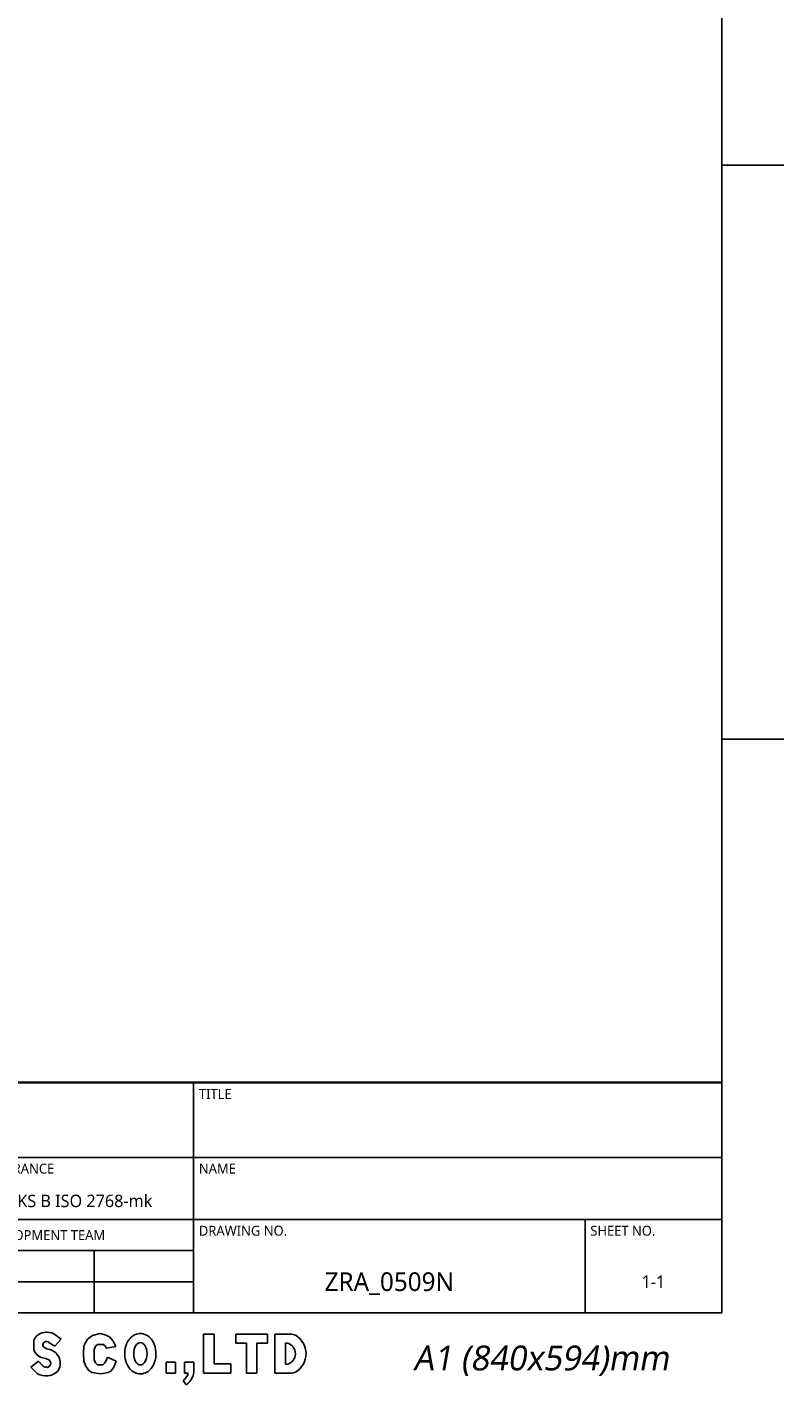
# Model space of a CAD drawing. Header units: millimetres. Extents: x 12 to 2508, y 25 to 1770.
# Tile 23 of 56: x 2125 to 2490, y 25 to 681. Entities that reach past the tile are written whole.
import ezdxf

# ---------------------------------------------------------------- set-up
doc = ezdxf.new("R2010")
doc.units = ezdxf.units.MM
doc.styles.add('TEXTSTYLE_2', font='malgun.ttf')
doc.styles.add('TEXTSTYLE_6', font='malgun.ttf')

# ---------------------------------------------------------------- blocks, each defined once
blk = doc.blocks.new('TABLE_BL0', base_point=(732.5, 38.56))
at = {"color": 134}
for p, q in [((820, 57.13), (645, 57.13)), ((645, 20), (645, 57.13)), ((820, 57), (645, 57)), ((690, 45), (690, 57)), ((735, 20), (735, 57)), ((820, 20), (820, 57.13)), ((820, 45), (645, 45)), ((663, 35), (663, 45)), ((678, 30), (678, 45)), ((700, 35), (700, 45)), ((820, 35), (645, 35)), ((798, 20), (798, 35)), ((735, 30), (645, 30)), ((660, 20), (660, 30)), ((674, 20), (674, 30)), ((690, 20), (690, 30)), ((705, 20), (705, 30)), ((719, 20), (719, 30)), ((735, 25), (645, 25)), ((820, 20), (645, 20))]:
    blk.add_line(p, q, dxfattribs=at)
at = {"color": 134, "line_spacing_factor": 0.9, "style": 'TEXTSTYLE_6'}
for s, insert, char_height, width, attachment_point in [('REF.DRAWING', (645.85, 56), 1.6, 14.4948, 1), ('PROJECT NO.', (690.85, 56), 1.6, 13.5763, 1), ('TITLE', (735.85, 56), 1.6, 5.1852, 1), ('PROJECTION', (654, 43.8), 1.6, 12.9067, 2), ('UNIT', (663.85, 44), 1.6, 5.043, 1), ('SCALE', (678.85, 44), 1.6, 6.2993, 1), ('TOLERANCE', (700.85, 44), 1.6, 12.2015, 1), ('NAME', (735.85, 44), 1.6, 6.3526, 1), ('mm', (670.5, 39), 2, 4.8889, 2), ('1/3', (689, 39), 2, 4.163, 2), ('KS B ISO 2768-mk ', (717.5, 39), 2, 24.2148, 2), ('SECTION', (661.5, 33.3), 1.6, 8.9719, 2), ('ROBOT DEVELOPMENT TEAM', (706.5, 33.3), 1.6, 30.1096, 2), ('DRAWING NO.', (735.85, 34), 1.6, 15.0815, 1), ('SHEET NO.', (798.85, 34), 1.6, 10.9926, 1), ('APPROVED', (645.85, 28.3), 1.6, 11.2296, 1), ('CADCHK', (690.85, 28.3), 1.6, 8.8, 1), ('ZRA_0509N', (766.5, 26.5), 3, 21.8778, 2), ('1-1', (809, 26), 2, 4.2074, 2), ('DESIGNED', (645.85, 23.3), 1.6, 10.5541, 1), ('CHECKED', (690.85, 23.3), 1.6, 9.6356, 1)]:
    blk.add_mtext(s, dxfattribs=dict(at, insert=insert, char_height=char_height, width=width, attachment_point=attachment_point))

msp = doc.modelspace()

# ---------------------------------------------------------------- linework, layer by layer
at = {"color": 7}
for p in [(2460, 1722), (30, 60)]:
    msp.add_line(p, (2460, 60), dxfattribs=at)
at = {"color": 134}
for p, q in [((2460, 614), (2490, 614)), ((2460, 337), (2490, 337)), ((2128.09, 47.23), (2127.81, 46.26)), ((2127.81, 46.26), (2127.81, 42.25)), ((2128.97, 48.52), (2128.09, 47.23)), ((2130.13, 49.46), (2128.97, 48.52)), ((2131.66, 50.24), (2130.13, 49.46)), ((2133.58, 50.58), (2131.66, 50.24)), ((2134.3, 50.58), (2133.58, 50.58)), ((2136.33, 50.33), (2134.3, 50.58)), ((2136.81, 50.18), (2136.33, 50.33)), ((2137.52, 49.8), (2136.81, 50.18)), ((2141.08, 47.29), (2137.52, 49.8)), ((2138.04, 43.81), (2141.08, 47.29)), ((2153.7, 47.18), (2152.06, 44.1)), ((2156.13, 49.02), (2153.7, 47.18)), ((2159.88, 50.01), (2156.13, 49.02)), ((2162.37, 49.35), (2159.88, 50.01)), ((2164.47, 48.43), (2162.37, 49.35)), ((2166.11, 46.26), (2164.47, 48.43)), ((2167.43, 43.77), (2166.11, 46.26)), ((2209.75, 49.67), (2214.88, 49.67)), ((2209.75, 30.82), (2209.75, 49.67)), ((2214.88, 49.67), (2214.88, 35.42)), ((2225.38, 49.67), (2240.68, 49.67)), ((2225.38, 45.33), (2225.38, 49.67)), ((2240.68, 49.67), (2240.68, 45.33)), ((2251.52, 49.67), (2244.23, 49.67)), ((2244.23, 49.67), (2244.23, 30.82)), ((2127.81, 42.25), (2128.15, 41.22)), ((2128.15, 41.22), (2128.94, 40.18)), ((2128.94, 40.18), (2130.22, 38.99)), ((2132.6, 45.43), (2132.89, 45.72)), ((2134.08, 42.63), (2132.94, 43.23)), ((2135.64, 42.2), (2134.08, 42.63)), ((2135.08, 45.7), (2138.04, 43.81)), ((2152.06, 44.1), (2151.8, 40.09)), ((2151.8, 40.09), (2152.06, 36.68)), ((2157.71, 43.83), (2156.92, 42.26)), ((2156.92, 37.33), (2156.92, 42.26)), ((2158.56, 44.75), (2157.71, 43.83)), ((2161.25, 44.75), (2158.56, 44.75)), ((2162.87, 42.84), (2167.43, 43.77)), ((2230.51, 45.33), (2225.38, 45.33)), ((2230.51, 30.82), (2230.51, 45.33)), ((2240.68, 45.33), (2235.56, 45.33)), ((2235.56, 45.33), (2235.56, 30.82)), ((2250.47, 45.33), (2249.35, 45.33)), ((2249.35, 45.33), (2249.35, 35.15)), ((2130.12, 36.6), (2126.46, 33.77)), ((2126.46, 33.77), (2128.95, 31.1)), ((2132.06, 34.52), (2130.12, 36.6)), ((2130.22, 38.99), (2130.88, 38.59)), ((2130.88, 38.59), (2132.13, 38.24)), ((2132.13, 38.24), (2133.61, 37.93)), ((2133.61, 37.93), (2135.35, 37.18)), ((2134.52, 33.64), (2133.94, 33.66)), ((2135.21, 34.11), (2134.52, 33.64)), ((2135.99, 34.98), (2135.21, 34.11)), ((2135.35, 37.18), (2135.61, 36.77)), ((2135.61, 36.77), (2135.76, 36.54)), ((2136.01, 35.73), (2135.99, 34.98)), ((2152.06, 36.68), (2152.91, 34.18)), ((2152.91, 34.18), (2154.23, 32.34)), ((2157.71, 35.76), (2156.92, 37.33)), ((2158.56, 34.84), (2157.71, 35.76)), ((2161.25, 34.84), (2158.56, 34.84)), ((2162.04, 35.69), (2161.25, 34.84)), ((2162.57, 36.68), (2162.04, 35.69)), ((2163.42, 38.51), (2162.57, 36.68)), ((2167.69, 36.68), (2163.42, 38.51)), ((2165, 31.75), (2166.11, 33.33)), ((2166.11, 33.33), (2166.9, 34.84)), ((2166.9, 34.84), (2167.69, 36.68)), ((2196.29, 36.07), (2191.69, 36.07)), ((2191.69, 36.07), (2191.69, 30.82)), ((2196.29, 30.82), (2196.29, 36.07)), ((2200.63, 36.07), (2205.16, 36.07)), ((2200.63, 36.07), (2200.63, 30.82)), ((2205.16, 36.07), (2205.16, 31.37)), ((2214.88, 35.42), (2223.02, 35.42)), ((2223.02, 35.42), (2223.02, 30.82)), ((2250.47, 35.15), (2249.35, 35.15)), ((2128.95, 31.1), (2129.52, 30.64)), ((2154.23, 32.34), (2155.87, 31.09)), ((2155.87, 31.09), (2160.2, 30.5)), ((2160.2, 30.5), (2163.62, 31.09)), ((2163.62, 31.09), (2165, 31.75)), ((2191.69, 30.82), (2196.29, 30.82)), ((2201.41, 25.2), (2199.91, 27.3)), ((2200.63, 30.82), (2202.42, 30.82)), ((2223.02, 30.82), (2209.75, 30.82)), ((2235.56, 30.82), (2230.51, 30.82)), ((2244.23, 30.82), (2251.52, 30.82))]:
    msp.add_line(p, q, dxfattribs=at)
for centre, radius, start, end in [((2133.85, 44.75), 1.36, 72.29606, 134.73032), ((2133.33, 42.79), 3.39, 56.06187, 76.24254), ((2250.99, 40.03), 9.65, 68.74298, 86.87929), ((2248.84, 40.24), 10.44, 302.773, 57.227), ((2133.55, 44.47), 1.35, 134.74062, 219.1909), ((2134.19, 45.08), 2.24, 220.88185, 236.01823), ((2133.8, 35.65), 6.8, 323.58635, 75.19713), ((2159.66, 41.77), 3.39, 18.43988, 61.85517), ((2248.84, 40.24), 5.34, 287.75009, 72.24991), ((2134.08, 36.45), 2.79, 222.20895, 267.14673), ((2134.64, 35.76), 1.37, 358.24839, 34.75986), ((2133.74, 37.72), 8.24, 239.20005, 312.20086), ((2196.37, 32.47), 6.27, 304.33206, 344.70985), ((2196.37, 32.47), 8.85, 304.70198, 352.8342), ((2250.99, 40.46), 9.65, 273.12071, 291.25702)]:
    msp.add_arc(centre, radius, start, end, dxfattribs=at)
msp.add_ellipse((2179.3, 40.24), major_axis=(0, 5.41), ratio=0.59491, dxfattribs=at)
msp.add_open_spline([(2179.3, 49.96), (2178.49, 49.96), (2177.68, 49.8), (2176.24, 49.22), (2175.6, 48.82), (2174.53, 47.91), (2174.08, 47.4), (2172.85, 45.66), (2172.33, 44.32), (2171.75, 41.56), (2171.69, 40.14), (2171.99, 37.47), (2172.32, 36.22), (2173.33, 34.06), (2173.96, 33.11), (2175.5, 31.7), (2176.31, 31.17), (2178.21, 30.52), (2179.29, 30.42), (2181.33, 30.76), (2182.26, 31.17), (2183.78, 32.24), (2184.38, 32.88), (2185.36, 34.24), (2185.73, 34.96), (2186.66, 37.36), (2186.91, 39.14), (2186.73, 42.66), (2186.32, 44.41), (2184.99, 46.83), (2184.39, 47.63), (2182.8, 49), (2181.78, 49.58), (2180.18, 49.92), (2179.74, 49.96), (2179.3, 49.96)], degree=3, knots=[0, 0, 0, 0, 0.233163, 0.233163, 0.466326, 0.466326, 0.699489, 0.699489, 1.229357, 1.229357, 1.759225, 1.759225, 2.239863, 2.239863, 2.642737, 2.642737, 2.94077, 2.94077, 3.238803, 3.238803, 3.536836, 3.536836, 3.834869, 3.834869, 4.132902, 4.132902, 4.795938, 4.795938, 5.458973, 5.458973, 5.808158, 5.808158, 6.157343, 6.157343, 6.283185, 6.283185, 6.283185, 6.283185], dxfattribs=at)

# ---------------------------------------------------------------- block references
at = {"xscale": 3, "yscale": 3, "zscale": 3}
msp.add_blockref('TABLE_BL0', (2197.5, 115.69), dxfattribs=at)

# ---------------------------------------------------------------- texts
at = {"color": 134, "insert": (2372.74, 44.17), "char_height": 12, "width": 192.6667, "attachment_point": 2, "line_spacing_factor": 0.9, "style": 'TEXTSTYLE_2'}
msp.add_mtext('\\Q10.0;A1 (840x594)mm', dxfattribs=at)

doc.saveas('drawing.dxf')
